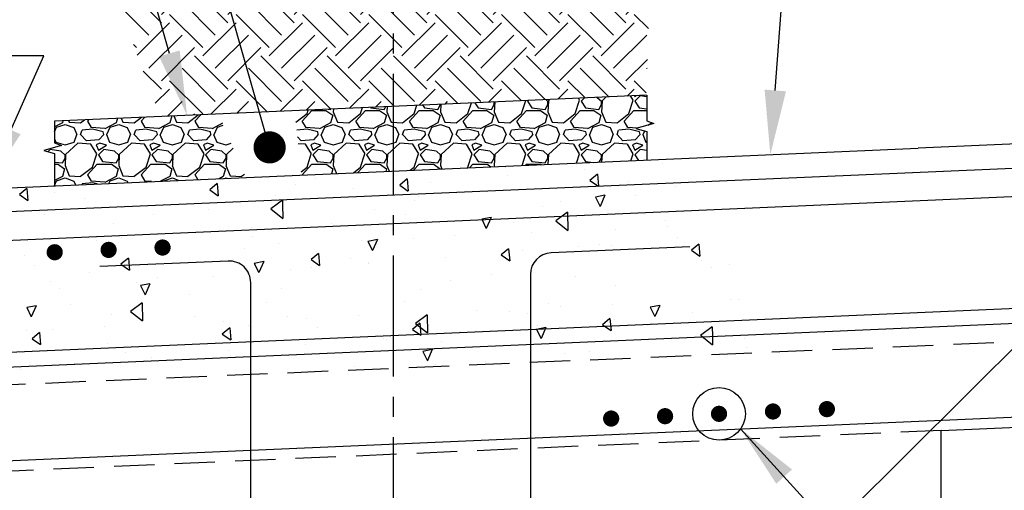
# Model space of a CAD drawing. Header units: inches. Extents: x -9715 to 32893, y -15613 to -1138.
# Tile 148 of 256: x 7551 to 7642, y -5507 to -5463. Entities that reach past the tile are written whole.
import ezdxf

# ---------------------------------------------------------------- set-up
doc = ezdxf.new("R2010")
doc.units = ezdxf.units.IN
doc.header["$MEASUREMENT"] = 0
doc.linetypes.add('CENTER2', pattern=[1.125, 0.75, -0.125, 0.125, -0.125])
doc.linetypes.add('HIDDEN', pattern=[0.375, 0.25, -0.125])
doc.layers.get('0').update_dxf_attribs({"color": 252})
doc.layers.get('DEFPOINTS').update_dxf_attribs({"color": 11})
for name, color, linetype in [('S-ANNO-DIMS', 2, 'Continuous'), ('S-FNDN-PATT', 8, 'Continuous'), ('S-GRID', 30, 'CENTER2'), ('S1', 2, 'Continuous'), ('S3', 4, 'Continuous'), ('S6', 1, 'Continuous')]:
    doc.layers.add(name, color=color, linetype=linetype)
doc.styles.add('DIM', font='ROMANS.shx', dxfattribs={"width": 0.8})
doc.dimstyles.new('DIM-16', dxfattribs={"dimscale": 0, "dimtxt": 6, "dimasz": 6, "dimexe": 3, "dimexo": 3, "dimgap": 3, "dimtad": 1, "dimdec": 1, "dimzin": 3, "dimdsep": 46, "dimlunit": 4, "dimtxsty": 'DIM', "dimcen": 0, "dimdle": 0.0625, "dimclrd": 256, "dimclre": 256, "dimclrt": 2, "dimazin": 0, "dimtfac": 1, "dimtdec": 1, "dimtmove": 1, "dimatfit": 0, "dimfxl": 0.0625, "dimfrac": 2, "dimtolj": 1, "dimtzin": 0, "dimarcsym": 0})

# ---------------------------------------------------------------- blocks, each defined once
blk = doc.blocks.new('*X35')
at = {"color": 0}
for p, q in [((1277.6, 1764.51), (1282.62, 1769.53)), ((1285.34, 1769.16), (1285.85, 1769.67)), ((1287.66, 1766.84), (1290.7, 1769.88)), ((1289.98, 1764.51), (1295.56, 1770.09)), ((1297.71, 1769.16), (1298.79, 1770.23)), ((1300.03, 1766.84), (1303.64, 1770.45)), ((1302.35, 1764.51), (1308.49, 1770.66)), ((1310.09, 1770.7), (1310.06, 1770.73)), ((1310.09, 1769.16), (1311.73, 1770.8)), ((1312.41, 1766.84), (1316.58, 1771.01)), ((1240.48, 1764.51), (1243.8, 1767.83)), ((1252.85, 1762.97), (1247.82, 1768.01)), ((1250.53, 1766.84), (1251.88, 1768.19)), ((1252.85, 1764.51), (1256.74, 1768.4)), ((1265.23, 1762.97), (1259.67, 1768.53)), ((1262.91, 1766.84), (1264.82, 1768.75)), ((1265.23, 1764.51), (1269.68, 1768.96)), ((1277.6, 1762.97), (1271.53, 1769.04)), ((1275.28, 1766.84), (1277.76, 1769.32)), ((1289.98, 1762.97), (1283.79, 1769.16)), ((1302.35, 1762.97), (1296.17, 1769.16)), ((1314.73, 1762.97), (1308.54, 1769.16)), ((1314.73, 1764.51), (1319.63, 1769.42)), ((1216.07, 1764.85), (1217.92, 1766.7)), ((1225.79, 1760.65), (1219.66, 1766.78)), ((1228.11, 1762.97), (1224.1, 1766.97)), ((1225.79, 1766.84), (1226.01, 1767.06)), ((1228.11, 1764.51), (1230.86, 1767.27)), ((1238.16, 1760.65), (1231.97, 1766.84)), ((1240.48, 1762.97), (1235.96, 1767.49)), ((1238.16, 1766.84), (1238.95, 1767.62)), ((1250.53, 1760.65), (1244.35, 1766.84)), ((1262.91, 1760.65), (1256.72, 1766.84)), ((1271.37, 1764.56), (1269.1, 1766.84)), ((1287.66, 1760.65), (1281.47, 1766.84)), ((1300.03, 1760.65), (1293.84, 1766.84)), ((1312.41, 1760.65), (1306.22, 1766.84)), ((1319.51, 1765.92), (1318.59, 1766.84)), ((1223.47, 1758.33), (1217.28, 1764.51)), ((1235.84, 1758.33), (1229.65, 1764.51)), ((1248.21, 1758.33), (1242.03, 1764.51)), ((1260.59, 1758.33), (1254.4, 1764.51)), ((1271.37, 1759.92), (1266.78, 1764.51)), ((1275.28, 1760.65), (1271.37, 1764.56)), ((1285.34, 1758.33), (1279.15, 1764.51)), ((1297.71, 1758.33), (1291.52, 1764.51)), ((1310.09, 1758.33), (1303.9, 1764.51)), ((1319.35, 1761.44), (1316.27, 1764.51)), ((1216.91, 1762.6), (1217.28, 1762.97)), ((1223.47, 1756.78), (1229.65, 1762.97)), ((1235.84, 1756.78), (1242.03, 1762.97)), ((1248.21, 1756.78), (1254.4, 1762.97)), ((1260.59, 1756.78), (1266.78, 1762.97)), ((1272.96, 1756.78), (1279.15, 1762.97)), ((1285.34, 1756.78), (1291.52, 1762.97)), ((1297.71, 1756.78), (1303.9, 1762.97)), ((1310.09, 1756.78), (1316.27, 1762.97)), ((1218.17, 1759.22), (1219.6, 1760.65)), ((1225.79, 1754.46), (1231.97, 1760.65)), ((1238.16, 1754.46), (1244.35, 1760.65)), ((1250.53, 1754.46), (1256.72, 1760.65)), ((1262.91, 1754.46), (1269.1, 1760.65)), ((1275.28, 1754.46), (1281.47, 1760.65)), ((1287.66, 1754.46), (1293.84, 1760.65)), ((1300.03, 1754.46), (1306.22, 1760.65)), ((1312.41, 1754.46), (1318.59, 1760.65)), ((1272.96, 1758.33), (1271.37, 1759.92)), ((1219.43, 1755.84), (1221.92, 1758.33)), ((1228.11, 1750.59), (1221.92, 1756.78)), ((1228.11, 1752.14), (1234.29, 1758.33)), ((1240.48, 1750.59), (1234.29, 1756.78)), ((1240.48, 1752.14), (1246.67, 1758.33)), ((1252.85, 1750.59), (1246.67, 1756.78)), ((1252.85, 1752.14), (1259.04, 1758.33)), ((1265.23, 1750.59), (1259.04, 1756.78)), ((1265.23, 1752.14), (1271.37, 1758.28)), ((1271.37, 1758.28), (1271.42, 1758.33)), ((1277.6, 1750.59), (1271.42, 1756.78)), ((1277.6, 1752.14), (1283.79, 1758.33)), ((1289.98, 1750.59), (1283.79, 1756.78)), ((1289.98, 1752.14), (1296.17, 1758.33)), ((1302.35, 1750.59), (1296.17, 1756.78)), ((1302.35, 1752.14), (1308.54, 1758.33)), ((1314.73, 1750.59), (1308.54, 1756.78)), ((1314.73, 1752.14), (1319.18, 1756.59)), ((1225.79, 1748.27), (1220.15, 1753.91)), ((1238.16, 1748.27), (1231.97, 1754.46)), ((1250.53, 1748.27), (1244.35, 1754.46)), ((1262.91, 1748.27), (1256.72, 1754.46)), ((1271.37, 1752.18), (1269.1, 1754.46)), ((1287.66, 1748.27), (1281.47, 1754.46)), ((1300.03, 1748.27), (1293.84, 1754.46)), ((1312.41, 1748.27), (1306.22, 1754.46)), ((1319.08, 1753.97), (1318.59, 1754.46)), ((1235.84, 1745.95), (1229.65, 1752.14)), ((1248.21, 1745.95), (1242.03, 1752.14)), ((1260.59, 1745.95), (1254.4, 1752.14)), ((1271.37, 1747.54), (1266.78, 1752.14)), ((1275.28, 1748.27), (1271.37, 1752.18)), ((1285.34, 1745.95), (1279.15, 1752.14)), ((1297.71, 1745.95), (1291.52, 1752.14)), ((1310.09, 1745.95), (1303.9, 1752.14)), ((1318.92, 1749.49), (1316.27, 1752.14)), ((1223.63, 1744.57), (1229.65, 1750.59)), ((1235.84, 1744.41), (1242.03, 1750.59)), ((1248.21, 1744.41), (1254.4, 1750.59)), ((1260.59, 1744.41), (1266.78, 1750.59)), ((1272.96, 1744.41), (1279.15, 1750.59)), ((1285.34, 1744.41), (1291.52, 1750.59)), ((1297.71, 1744.41), (1303.9, 1750.59)), ((1310.09, 1744.41), (1316.27, 1750.59)), ((1225.79, 1742.09), (1231.97, 1748.27)), ((1238.16, 1742.09), (1244.35, 1748.27)), ((1250.53, 1742.09), (1256.72, 1748.27)), ((1262.91, 1742.09), (1269.1, 1748.27)), ((1272.96, 1745.95), (1271.37, 1747.54)), ((1275.28, 1742.09), (1281.47, 1748.27)), ((1287.66, 1742.09), (1293.84, 1748.27)), ((1300.03, 1742.09), (1306.22, 1748.27)), ((1312.41, 1742.09), (1318.59, 1748.27)), ((1223.47, 1745.95), (1222.91, 1746.51)), ((1228.11, 1739.77), (1234.29, 1745.95)), ((1240.48, 1739.77), (1246.67, 1745.95)), ((1252.85, 1739.77), (1259.04, 1745.95)), ((1265.23, 1739.77), (1271.37, 1745.91)), ((1271.37, 1745.91), (1271.42, 1745.95)), ((1277.6, 1739.77), (1283.79, 1745.95)), ((1289.98, 1739.77), (1296.17, 1745.95)), ((1302.35, 1739.77), (1308.54, 1745.95)), ((1240.48, 1738.22), (1234.29, 1744.41)), ((1252.85, 1738.22), (1246.67, 1744.41)), ((1265.23, 1738.22), (1259.04, 1744.41)), ((1277.6, 1738.22), (1271.42, 1744.41)), ((1289.98, 1738.22), (1283.79, 1744.41)), ((1302.35, 1738.22), (1296.17, 1744.41)), ((1314.73, 1738.22), (1308.54, 1744.41)), ((1238.16, 1735.9), (1231.97, 1742.09)), ((1250.53, 1735.9), (1244.35, 1742.09)), ((1262.91, 1735.9), (1256.72, 1742.09)), ((1271.37, 1739.81), (1269.1, 1742.09)), ((1287.66, 1735.9), (1281.47, 1742.09)), ((1299.69, 1736.24), (1293.84, 1742.09)), ((1311.54, 1736.76), (1306.22, 1742.09)), ((1314.73, 1739.77), (1318.72, 1743.76)), ((1318.66, 1742.02), (1318.59, 1742.09)), ((1228.11, 1738.22), (1224.75, 1741.58)), ((1235.84, 1733.58), (1229.65, 1739.77)), ((1247.81, 1733.98), (1242.03, 1739.77)), ((1259.67, 1734.5), (1254.4, 1739.77)), ((1271.37, 1735.17), (1266.78, 1739.77)), ((1275.28, 1735.9), (1271.37, 1739.81)), ((1283.39, 1735.53), (1279.15, 1739.77)), ((1295.24, 1736.05), (1291.52, 1739.77)), ((1307.1, 1736.57), (1303.9, 1739.77)), ((1318.5, 1737.54), (1316.27, 1739.77)), ((1226.99, 1735.56), (1229.65, 1738.22)), ((1237.33, 1733.52), (1242.03, 1738.22)), ((1250.27, 1734.09), (1254.4, 1738.22)), ((1263.21, 1734.65), (1266.78, 1738.22)), ((1276.15, 1735.22), (1279.15, 1738.22)), ((1289.09, 1735.78), (1291.52, 1738.22)), ((1302.03, 1736.35), (1303.9, 1738.22)), ((1314.96, 1736.91), (1316.27, 1738.22)), ((1229.24, 1733.17), (1231.97, 1735.9)), ((1242.18, 1733.73), (1244.35, 1735.9)), ((1255.12, 1734.3), (1256.72, 1735.9)), ((1268.06, 1734.86), (1269.1, 1735.9)), ((1271.53, 1735.01), (1271.37, 1735.17)), ((1281, 1735.43), (1281.47, 1735.9)), ((1234.09, 1733.38), (1234.29, 1733.58))]:
    blk.add_line(p, q, dxfattribs=at)
blk = doc.blocks.new('*X41')
at = {"color": 0}
for p, q in [((1305.56, 740.08), (1305.56, 740.08)), ((1321.48, 740.34), (1321.48, 740.34)), ((1292.28, 739.5), (1292.28, 739.5)), ((1292.69, 737.98), (1292.69, 737.98)), ((1307.06, 739.13), (1307.06, 739.13)), ((1309.4, 738.28), (1308.02, 737.12)), ((1309.4, 738.28), (1309.59, 736.04)), ((1214.83, 736.41), (1214.85, 736.36)), ((1214.88, 736.41), (1214.85, 736.36)), ((1238.5, 736.54), (1237.13, 735.38)), ((1238.5, 736.54), (1238.7, 734.29)), ((1253.04, 736.46), (1253.04, 736.46)), ((1256.88, 737.52), (1256.88, 737.52)), ((1273.95, 737.41), (1272.57, 736.25)), ((1272.57, 736.25), (1274.15, 735.16)), ((1273.95, 737.41), (1274.15, 735.17)), ((1278.27, 736.76), (1278.27, 736.76)), ((1308.02, 737.12), (1309.59, 736.04)), ((1315.24, 736.93), (1315.24, 736.93)), ((1203.06, 735.66), (1201.68, 734.51)), ((1201.68, 734.51), (1203.25, 733.42)), ((1203.06, 735.66), (1203.25, 733.42)), ((1208.2, 734.96), (1208.2, 734.96)), ((1237.13, 735.38), (1238.7, 734.29)), ((1249.48, 734.39), (1249.48, 734.39)), ((1263.9, 735.61), (1263.9, 735.61)), ((1310.8, 734.36), (1309.03, 734.01)), ((1310.8, 734.36), (1309.89, 732.3)), ((1316.6, 734.3), (1316.6, 734.3)), ((1323.93, 735.92), (1323.93, 735.92)), ((1197.62, 732.43), (1197.62, 732.29)), ((1213.84, 733.74), (1213.84, 733.74)), ((1235.1, 733.24), (1235.1, 733.24)), ((1249.68, 732.69), (1248.51, 731.83)), ((1250.69, 733.43), (1249.68, 732.69)), ((1250.69, 733.43), (1250.71, 732.73)), ((1250.71, 732.73), (1250.76, 730.05)), ((1275.25, 733.36), (1275.25, 733.36)), ((1276.05, 734.21), (1276.05, 734.21)), ((1302.45, 733.12), (1302.45, 733.12)), ((1309.03, 734.01), (1309.89, 732.3)), ((1197.59, 732.32), (1197.63, 732.29)), ((1206.31, 730.87), (1206.31, 730.87)), ((1220.68, 732.03), (1220.68, 732.03)), ((1226.57, 730.8), (1226.57, 730.8)), ((1236.88, 731.71), (1236.88, 731.71)), ((1248.51, 731.83), (1250.76, 730.05)), ((1267.93, 731.74), (1267.93, 731.74)), ((1273.66, 730.75), (1273.66, 730.75)), ((1299.08, 732.18), (1299.08, 732.18)), ((1303.83, 731.19), (1301.65, 729.6)), ((1303.83, 731.19), (1303.9, 727.82)), ((1219.25, 729.18), (1219.25, 729.18)), ((1259.84, 729.14), (1259.84, 729.14)), ((1289.6, 730.24), (1287.83, 729.89)), ((1287.83, 729.89), (1288.68, 728.18)), ((1289.6, 730.24), (1288.68, 728.18)), ((1293.76, 729.24), (1293.76, 729.24)), ((1301.65, 729.6), (1303.9, 727.82)), ((1322.04, 729.61), (1322.04, 729.61)), ((1197.64, 728.68), (1197.64, 728.68)), ((1244.87, 728.39), (1244.87, 728.39)), ((1297.16, 727.34), (1297.16, 727.34)), ((1312.69, 728.02), (1312.69, 728.02)), ((1322.43, 728.45), (1322.43, 728.45)), ((1216.07, 726.02), (1216.07, 726.02)), ((1220.65, 726.42), (1220.65, 726.42)), ((1245.08, 726.67), (1245.08, 726.67)), ((1249.87, 725.28), (1249.87, 725.28)), ((1265.39, 725.96), (1265.39, 725.96)), ((1268.4, 726.12), (1266.63, 725.77)), ((1266.63, 725.77), (1267.48, 724.06)), ((1268.4, 726.12), (1267.48, 724.06)), ((1275.13, 726.38), (1275.13, 726.38)), ((1282.85, 726.89), (1282.85, 726.89)), ((1309.85, 725.18), (1309.85, 725.18)), ((1312.12, 725.08), (1312.12, 725.08)), ((1324.27, 726.4), (1324.27, 726.4)), ((1328.3, 725.26), (1326.92, 724.11)), ((1328.3, 725.26), (1328.49, 723.02)), ((1196.4, 724.11), (1196.4, 724.11)), ((1218.1, 723.89), (1218.1, 723.89)), ((1227.84, 724.32), (1227.84, 724.32)), ((1243.68, 724.39), (1243.68, 724.39)), ((1257.4, 723.52), (1256.03, 722.37)), ((1257.4, 723.52), (1257.6, 721.28)), ((1292.85, 724.39), (1291.47, 723.24)), ((1291.47, 723.24), (1293.05, 722.15)), ((1292.85, 724.39), (1293.05, 722.15)), ((1295.48, 724.03), (1295.48, 724.03)), ((1304.8, 723.46), (1304.8, 723.46)), ((1305.88, 724.86), (1305.88, 724.86)), ((1326.92, 724.11), (1328.49, 723.02)), ((1202.57, 723.21), (1202.57, 723.21)), ((1221.96, 722.65), (1220.58, 721.49)), ((1220.58, 721.49), (1222.15, 720.41)), ((1221.96, 722.65), (1222.15, 720.41)), ((1247.19, 721.99), (1245.42, 721.65)), ((1245.43, 721.65), (1246.28, 719.94)), ((1247.19, 721.99), (1246.28, 719.94)), ((1256.03, 722.36), (1257.6, 721.28)), ((1263.45, 722.52), (1263.45, 722.52)), ((1266.65, 721.82), (1266.65, 721.82)), ((1266.68, 721.66), (1266.68, 721.66)), ((1281.06, 722.82), (1281.06, 722.82)), ((1328.85, 722.29), (1328.85, 722.29)), ((1334.03, 721.54), (1334.03, 721.54)), ((1204.45, 721.36), (1204.45, 721.36)), ((1214.77, 719.95), (1214.77, 719.95)), ((1252.26, 720.45), (1252.26, 720.45)), ((1256.12, 720.89), (1256.12, 720.89)), ((1289.65, 719.57), (1289.65, 719.57)), ((1330.64, 720.95), (1330.64, 720.95)), ((1207.44, 718.33), (1207.44, 718.33)), ((1223.47, 718.08), (1223.47, 718.08)), ((1225.99, 717.87), (1224.22, 717.53)), ((1225.99, 717.87), (1225.07, 715.82)), ((1227.45, 719.1), (1227.45, 719.1)), ((1237.89, 719.29), (1237.89, 719.29)), ((1281.96, 718.39), (1281.96, 718.39)), ((1305.24, 719.17), (1305.24, 719.17)), ((1209.1, 716.93), (1209.1, 716.93)), ((1224.22, 717.53), (1225.07, 715.82)), ((1250.49, 717.07), (1250.49, 717.07)), ((1276.45, 716.81), (1276.45, 716.81)), ((1312.69, 717.54), (1312.69, 717.54)), ((1194.68, 715.71), (1194.68, 715.71)), ((1224.54, 714.3), (1222.36, 712.71)), ((1224.54, 714.3), (1224.61, 710.93)), ((1233.28, 715.83), (1233.28, 715.83)), ((1247.65, 714.44), (1247.65, 714.44)), ((1273.45, 714.5), (1273.45, 714.5)), ((1300.32, 714.23), (1300.32, 714.23)), ((1334.21, 714.91), (1334.21, 714.91)), ((1335.65, 714.97), (1335.65, 714.97)), ((1204.79, 713.75), (1203.02, 713.41)), ((1203.02, 713.41), (1203.87, 711.69)), ((1204.79, 713.75), (1203.87, 711.7)), ((1211.25, 714.04), (1211.25, 714.04)), ((1222.36, 712.7), (1224.61, 710.92)), ((1286.91, 712.85), (1286.91, 712.85)), ((1293, 712.61), (1293, 712.61)), ((1296.46, 712.25), (1296.46, 712.25)), ((1302.44, 713.53), (1302.44, 713.53)), ((1312.18, 713.95), (1312.18, 713.95)), ((1321.02, 713.81), (1319.26, 713.47)), ((1319.26, 713.47), (1320.11, 711.76)), ((1321.02, 713.81), (1320.11, 711.76)), ((1327.06, 712.45), (1327.06, 712.45)), ((1218.86, 712.07), (1218.86, 712.07)), ((1234.26, 711.78), (1234.26, 711.78)), ((1239.62, 710.78), (1239.62, 710.78)), ((1251.64, 711.67), (1251.64, 711.67)), ((1255.14, 711.46), (1255.14, 711.46)), ((1264.88, 711.89), (1264.88, 711.89)), ((1276.3, 710.51), (1274.93, 709.35)), ((1277.68, 712.06), (1275.5, 710.47)), ((1275.5, 710.47), (1277.75, 708.69)), ((1276.3, 710.51), (1276.5, 708.27)), ((1277.68, 712.06), (1277.75, 708.69)), ((1311.75, 711.38), (1310.37, 710.22)), ((1311.75, 711.38), (1311.95, 709.14)), ((1312.64, 711.24), (1312.64, 711.24)), ((1192.32, 708.72), (1192.32, 708.72)), ((1195.09, 709.28), (1195.09, 709.28)), ((1202.96, 709.11), (1202.96, 709.11)), ((1205.41, 708.77), (1204.03, 707.61)), ((1205.41, 708.77), (1205.61, 706.53)), ((1207.85, 709.4), (1207.85, 709.4)), ((1217.59, 709.82), (1217.59, 709.82)), ((1240.86, 709.64), (1239.48, 708.48)), ((1240.86, 709.64), (1241.05, 707.4)), ((1244.32, 710.05), (1244.32, 710.05)), ((1257.29, 709.75), (1257.29, 709.75)), ((1274.93, 709.35), (1276.5, 708.27)), ((1283.84, 708.87), (1283.84, 708.87)), ((1299.82, 709.69), (1298.05, 709.35)), ((1298.05, 709.35), (1298.9, 707.64)), ((1298.26, 710.08), (1298.26, 710.08)), ((1299.82, 709.69), (1298.9, 707.64)), ((1310.37, 710.22), (1311.95, 709.14)), ((1318.83, 710.11), (1318.83, 710.11)), ((1319.49, 710.22), (1319.49, 710.22)), ((1330.82, 709.83), (1328.64, 708.24)), ((1330.82, 709.83), (1330.85, 708.15)), ((1195.64, 707.48), (1195.64, 707.48)), ((1204.03, 707.61), (1205.61, 706.52)), ((1218.05, 706.72), (1218.05, 706.72)), ((1239.48, 708.48), (1241.05, 707.4)), ((1269.47, 707.71), (1269.47, 707.71)), ((1270.15, 707.55), (1270.15, 707.55)), ((1280.25, 707.18), (1280.25, 707.18)), ((1328.64, 708.24), (1328.86, 708.06)), ((1328.86, 708.06), (1330.89, 706.46)), ((1330.85, 708.15), (1330.89, 706.46)), ((1336.82, 707.59), (1336.82, 707.59)), ((1221.47, 704.98), (1221.47, 704.98)), ((1240.68, 705.35), (1240.68, 705.35)), ((1255.05, 706.5), (1255.05, 706.5)), ((1278.62, 705.57), (1276.85, 705.23)), ((1276.85, 705.23), (1277.7, 703.51)), ((1278.62, 705.57), (1277.7, 703.52)), ((1303.26, 704.93), (1303.26, 704.93)), ((1308.02, 705.23), (1308.02, 705.23)), ((1337.2, 705.95), (1337.2, 705.95)), ((1226.26, 704.13), (1226.26, 704.13)), ((1241.06, 704.46), (1241.06, 704.46)), ((1288.52, 703.39), (1288.52, 703.39)), ((1197.46, 701.76), (1197.46, 701.76)), ((1201.89, 701.96), (1201.89, 701.96)), ((1211.88, 702.98), (1211.88, 702.98)), ((1264.09, 702.43), (1264.09, 702.43)), ((1279.23, 702.86), (1279.23, 702.86))]:
    blk.add_line(p, q, dxfattribs=at)
blk = doc.blocks.new('*X54')
at = {"color": 0}
for p, q in [((1170.65, 1712.63), (1170.79, 1712.32)), ((1172.9, 1712.21), (1173.62, 1712.76)), ((1174.2, 1712.5), (1174.47, 1712.8)), ((1179.74, 1713.03), (1179.5, 1712.2)), ((1180.47, 1713.06), (1180.79, 1712.32)), ((1182.9, 1712.21), (1184.22, 1713.23)), ((1184.2, 1712.5), (1184.88, 1713.26)), ((1189.87, 1713.47), (1189.5, 1712.2)), ((1190.29, 1713.49), (1190.79, 1712.32)), ((1192.9, 1712.21), (1194.82, 1713.69)), ((1194.2, 1712.5), (1195.29, 1713.71)), ((1169.51, 1712.19), (1168.02, 1711.42)), ((1168.02, 1710.53), (1168.4, 1711.4)), ((1168.4, 1711.4), (1170, 1711.9)), ((1169.61, 1712.59), (1169.5, 1712.2)), ((1170, 1711.9), (1171.6, 1711.3)), ((1170.79, 1712.29), (1172.89, 1712.19)), ((1171.6, 1711.3), (1172.2, 1710)), ((1172.9, 1710), (1173.2, 1710.8)), ((1175.11, 1710.99), (1173.21, 1710.79)), ((1174.92, 1711.3), (1174.22, 1712.5)), ((1177.39, 1711.12), (1174.89, 1711.32)), ((1177.1, 1710.5), (1175.1, 1711)), ((1179.51, 1712.19), (1177.41, 1711.09)), ((1177.8, 1710), (1178.4, 1711.4)), ((1178.4, 1711.4), (1180, 1711.9)), ((1180, 1711.9), (1181.6, 1711.3)), ((1180.79, 1712.29), (1182.89, 1712.19)), ((1181.6, 1711.3), (1182.2, 1710)), ((1182.9, 1710), (1183.2, 1710.8)), ((1185.11, 1710.99), (1183.21, 1710.79)), ((1184.92, 1711.3), (1184.22, 1712.5)), ((1187.39, 1711.12), (1184.89, 1711.32)), ((1187.1, 1710.5), (1185.1, 1711)), ((1189.51, 1712.19), (1187.41, 1711.09)), ((1187.8, 1710), (1188.4, 1711.4)), ((1188.4, 1711.4), (1190, 1711.9)), ((1190, 1711.9), (1191.6, 1711.3)), ((1190.79, 1712.29), (1192.89, 1712.19)), ((1191.6, 1711.3), (1192.2, 1710)), ((1192.9, 1710), (1193.2, 1710.8)), ((1195.11, 1710.99), (1193.21, 1710.79)), ((1194.92, 1711.3), (1194.22, 1712.5)), ((1197.39, 1711.12), (1194.89, 1711.32)), ((1197.1, 1710.5), (1195.1, 1711)), ((1199.33, 1712.1), (1197.41, 1711.09)), ((1197.8, 1710), (1198.4, 1711.4)), ((1198.4, 1711.4), (1199.49, 1711.74)), ((1168.02, 1709.23), (1168.29, 1708.6)), ((1171.7, 1708.6), (1172.2, 1710)), ((1174, 1708.83), (1172.9, 1710.03)), ((1176.29, 1709.01), (1173.99, 1708.81)), ((1177.2, 1710), (1176.3, 1709)), ((1177.2, 1709.99), (1177.1, 1710.49)), ((1177.69, 1710), (1178.29, 1708.6)), ((1181.7, 1708.6), (1182.2, 1710)), ((1184, 1708.83), (1182.9, 1710.03)), ((1186.29, 1709.01), (1183.99, 1708.81)), ((1187.2, 1710), (1186.3, 1709)), ((1187.2, 1709.99), (1187.1, 1710.49)), ((1187.69, 1710), (1188.29, 1708.6)), ((1191.7, 1708.6), (1192.2, 1710)), ((1194, 1708.83), (1192.9, 1710.03)), ((1196.29, 1709.01), (1193.99, 1708.81)), ((1197.2, 1710), (1196.3, 1709)), ((1197.2, 1709.99), (1197.1, 1710.49)), ((1197.69, 1710), (1198.29, 1708.6)), ((1167.2, 1707.2), (1166.8, 1706.8)), ((1169.21, 1706.9), (1167.21, 1707.2)), ((1168.29, 1708.59), (1169.99, 1708.09)), ((1170.01, 1708.09), (1171.71, 1708.59)), ((1172.4, 1708.4), (1170.1, 1706.3)), ((1174.8, 1708.19), (1172.4, 1708.39)), ((1175.92, 1706.4), (1174.82, 1708.2)), ((1176.5, 1708.4), (1175.8, 1708.1)), ((1175.8, 1708.1), (1176.2, 1707.1)), ((1176.2, 1707.1), (1177.7, 1708)), ((1177.2, 1707.2), (1176.2, 1706.2)), ((1177.7, 1708), (1176.5, 1708.4)), ((1179.21, 1706.9), (1177.21, 1707.2)), ((1178.29, 1708.59), (1179.99, 1708.09)), ((1180.01, 1708.09), (1181.71, 1708.59)), ((1182.4, 1708.4), (1180.1, 1706.3)), ((1184.8, 1708.19), (1182.4, 1708.39)), ((1185.92, 1706.4), (1184.82, 1708.2)), ((1186.5, 1708.4), (1185.8, 1708.1)), ((1185.8, 1708.1), (1186.2, 1707.1)), ((1186.2, 1707.1), (1187.7, 1708)), ((1187.2, 1707.2), (1186.2, 1706.2)), ((1187.7, 1708), (1186.5, 1708.4)), ((1189.21, 1706.9), (1187.21, 1707.2)), ((1188.29, 1708.59), (1189.99, 1708.09)), ((1190.01, 1708.09), (1191.71, 1708.59)), ((1192.4, 1708.4), (1190.1, 1706.3)), ((1194.8, 1708.19), (1192.4, 1708.39)), ((1195.92, 1706.4), (1194.82, 1708.2)), ((1196.5, 1708.4), (1195.8, 1708.1)), ((1195.8, 1708.1), (1196.2, 1707.1)), ((1196.2, 1707.1), (1197.7, 1708)), ((1197.2, 1707.2), (1196.2, 1706.2)), ((1197.7, 1708), (1196.5, 1708.4)), ((1199.21, 1706.9), (1197.21, 1707.2)), ((1198.29, 1708.59), (1199.99, 1708.09)), ((1200.01, 1708.09), (1200.96, 1708.37)), ((1201.36, 1707.45), (1200.1, 1706.3)), ((1170.02, 1706.18), (1169.22, 1706.88)), ((1169.5, 1704.7), (1170, 1705.6)), ((1170.1, 1706.3), (1170, 1704.2)), ((1170, 1705.6), (1170, 1706.2)), ((1175.1, 1703.9), (1175.9, 1706.4)), ((1176.2, 1706.2), (1177, 1705)), ((1180.02, 1706.18), (1179.22, 1706.88)), ((1179.5, 1704.7), (1180, 1705.6)), ((1180.1, 1706.3), (1180, 1704.2)), ((1180, 1705.6), (1180, 1706.2)), ((1185.1, 1703.9), (1185.9, 1706.4)), ((1186.2, 1706.2), (1187, 1705)), ((1190.02, 1706.18), (1189.22, 1706.88)), ((1189.5, 1704.7), (1190, 1705.6)), ((1190.1, 1706.3), (1190, 1704.2)), ((1190, 1705.6), (1190, 1706.2)), ((1195.1, 1703.9), (1195.9, 1706.4)), ((1196.2, 1706.2), (1197, 1705)), ((1200.02, 1706.18), (1199.22, 1706.88)), ((1199.5, 1704.7), (1200, 1705.6)), ((1200.1, 1706.3), (1200, 1704.2)), ((1200, 1705.6), (1200, 1706.2)), ((1168.02, 1704.87), (1169.5, 1704.7)), ((1168.02, 1704.5), (1168.6, 1704.5)), ((1168.6, 1704.52), (1169.9, 1703.62)), ((1169.9, 1703.6), (1169.5, 1702.2)), ((1169.99, 1704.22), (1170.79, 1702.32)), ((1172.9, 1702.21), (1175.1, 1703.91)), ((1174.2, 1702.5), (1176, 1704.5)), ((1176, 1704.5), (1178.6, 1704.5)), ((1177, 1705), (1179.5, 1704.7)), ((1178.6, 1704.52), (1179.9, 1703.62)), ((1179.9, 1703.6), (1179.5, 1702.2)), ((1179.99, 1704.22), (1180.79, 1702.32)), ((1182.9, 1702.21), (1185.1, 1703.91)), ((1184.2, 1702.5), (1186, 1704.5)), ((1186, 1704.5), (1188.6, 1704.5)), ((1187, 1705), (1189.5, 1704.7)), ((1188.6, 1704.52), (1189.9, 1703.62)), ((1189.9, 1703.6), (1189.5, 1702.2)), ((1189.99, 1704.22), (1190.79, 1702.32)), ((1192.9, 1702.21), (1195.1, 1703.91)), ((1194.2, 1702.5), (1196, 1704.5)), ((1196, 1704.5), (1198.6, 1704.5)), ((1197, 1705), (1199.5, 1704.7)), ((1198.6, 1704.52), (1199.9, 1703.62)), ((1199.9, 1703.6), (1199.5, 1702.2)), ((1199.99, 1704.22), (1200.79, 1702.32)), ((1169.51, 1702.19), (1168.02, 1701.42)), ((1168.4, 1701.4), (1170, 1701.9)), ((1170, 1701.9), (1171.6, 1701.3)), ((1170.79, 1702.29), (1172.89, 1702.19)), ((1174.92, 1701.3), (1174.22, 1702.5)), ((1179.51, 1702.19), (1177.41, 1701.09)), ((1178.4, 1701.4), (1180, 1701.9)), ((1180, 1701.9), (1181.6, 1701.3)), ((1180.79, 1702.29), (1182.89, 1702.19)), ((1184.92, 1701.3), (1184.22, 1702.5)), ((1189.51, 1702.19), (1187.79, 1701.3)), ((1188.4, 1701.4), (1190, 1701.9)), ((1190, 1701.9), (1191.21, 1701.44)), ((1190.79, 1702.29), (1192.89, 1702.19)), ((1194.74, 1701.6), (1194.22, 1702.5)), ((1199.5, 1702.19), (1198.7, 1701.77)), ((1199.74, 1701.82), (1200, 1701.9)), ((1200, 1701.9), (1200.16, 1701.84)), ((1200.79, 1702.29), (1202.89, 1702.19)), ((1202.9, 1702.21), (1203.46, 1702.64)), ((1168.02, 1700.53), (1168.4, 1701.4)), ((1171.6, 1701.3), (1171.92, 1700.6)), ((1173.14, 1700.66), (1173.2, 1700.8)), ((1175.11, 1700.99), (1173.21, 1700.79)), ((1177.39, 1701.12), (1174.89, 1701.32)), ((1175.99, 1700.78), (1175.1, 1701)), ((1178.17, 1700.88), (1178.4, 1701.4)), ((1181.6, 1701.3), (1181.72, 1701.03)), ((1186.1, 1701.22), (1184.89, 1701.32)), ((1188.36, 1701.32), (1188.4, 1701.4))]:
    blk.add_line(p, q, dxfattribs=at)
blk = doc.blocks.new('*X55')
at = {"color": 0}
for p, q in [((1255.1, 1713.9), (1255.89, 1716.36)), ((1256.38, 1716.38), (1256.2, 1716.2)), ((1260.02, 1716.18), (1259.63, 1716.52)), ((1260.1, 1716.3), (1260, 1714.2)), ((1260.38, 1716.55), (1260.1, 1716.3)), ((1265.1, 1713.9), (1265.9, 1716.4)), ((1265.92, 1716.4), (1265.69, 1716.78)), ((1266.83, 1716.83), (1266.2, 1716.2)), ((1269.21, 1716.9), (1269.04, 1716.93)), ((1270.02, 1716.18), (1269.22, 1716.88)), ((1270.1, 1716.3), (1270, 1714.2)), ((1270.88, 1717.01), (1270.1, 1716.3)), ((1275.1, 1713.9), (1275.9, 1716.4)), ((1275.92, 1716.4), (1275.43, 1717.21)), ((1276.14, 1717.24), (1276.2, 1717.1)), ((1276.2, 1717.1), (1276.45, 1717.25)), ((1277.2, 1717.2), (1276.2, 1716.2)), ((1278.44, 1717.02), (1277.21, 1717.2)), ((1214.2, 1712.5), (1216, 1714.5)), ((1215.1, 1713.9), (1215.32, 1714.58)), ((1216, 1714.5), (1218.6, 1714.5)), ((1218.6, 1714.52), (1219.9, 1713.62)), ((1219.07, 1714.75), (1219.5, 1714.7)), ((1219.5, 1714.7), (1219.54, 1714.77)), ((1220.02, 1714.79), (1220, 1714.2)), ((1224.2, 1712.5), (1226, 1714.5)), ((1225.1, 1713.9), (1225.46, 1715.03)), ((1226, 1714.5), (1228.6, 1714.5)), ((1226.94, 1715.09), (1227, 1715)), ((1227, 1715), (1229.5, 1714.7)), ((1228.6, 1714.52), (1229.9, 1713.62)), ((1229.5, 1714.7), (1229.79, 1715.22)), ((1230.04, 1715.23), (1230, 1714.2)), ((1234.2, 1712.5), (1236, 1714.5)), ((1235.1, 1713.9), (1235.6, 1715.47)), ((1236, 1714.5), (1238.6, 1714.5)), ((1236.65, 1715.52), (1237, 1715)), ((1237, 1715), (1239.5, 1714.7)), ((1238.6, 1714.52), (1239.9, 1713.62)), ((1239.5, 1714.7), (1240, 1715.6)), ((1240.07, 1715.66), (1240, 1714.2)), ((1240, 1715.6), (1240, 1715.66)), ((1244.2, 1712.5), (1246, 1714.5)), ((1245.1, 1713.9), (1245.75, 1715.91)), ((1246, 1714.5), (1248.6, 1714.5)), ((1246.37, 1715.94), (1247, 1715)), ((1247, 1715), (1249.5, 1714.7)), ((1248.6, 1714.52), (1249.9, 1713.62)), ((1249.5, 1714.7), (1250, 1715.6)), ((1250.09, 1716.1), (1250, 1714.2)), ((1250, 1715.6), (1250, 1716.1)), ((1254.2, 1712.5), (1256, 1714.5)), ((1256, 1714.5), (1258.6, 1714.5)), ((1256.2, 1716.2), (1257, 1715)), ((1257, 1715), (1259.5, 1714.7)), ((1258.6, 1714.52), (1259.9, 1713.62)), ((1259.5, 1714.7), (1260, 1715.6)), ((1260, 1715.6), (1260, 1716.2)), ((1264.2, 1712.5), (1266, 1714.5)), ((1266, 1714.5), (1268.6, 1714.5)), ((1266.2, 1716.2), (1267, 1715)), ((1267, 1715), (1269.5, 1714.7)), ((1268.6, 1714.52), (1269.9, 1713.62)), ((1269.5, 1714.7), (1270, 1715.6)), ((1270, 1715.6), (1270, 1716.2)), ((1274.2, 1712.5), (1276, 1714.5)), ((1276, 1714.5), (1278.44, 1714.5)), ((1276.2, 1716.2), (1277, 1715)), ((1277, 1715), (1278.44, 1714.82)), ((1213.03, 1712.31), (1215.1, 1713.91)), ((1219.9, 1713.6), (1219.5, 1712.2)), ((1219.99, 1714.22), (1220.79, 1712.32)), ((1222.9, 1712.21), (1225.1, 1713.91)), ((1229.9, 1713.6), (1229.5, 1712.2)), ((1229.99, 1714.22), (1230.79, 1712.32)), ((1232.9, 1712.21), (1235.1, 1713.91)), ((1239.9, 1713.6), (1239.5, 1712.2)), ((1239.99, 1714.22), (1240.79, 1712.32)), ((1242.9, 1712.21), (1245.1, 1713.91)), ((1249.9, 1713.6), (1249.5, 1712.2)), ((1249.99, 1714.22), (1250.79, 1712.32)), ((1252.9, 1712.21), (1255.1, 1713.91)), ((1259.9, 1713.6), (1259.5, 1712.2)), ((1259.99, 1714.22), (1260.79, 1712.32)), ((1262.9, 1712.21), (1265.1, 1713.91)), ((1269.9, 1713.6), (1269.5, 1712.2)), ((1269.99, 1714.22), (1270.79, 1712.32)), ((1272.9, 1712.21), (1275.1, 1713.91)), ((1213.19, 1710.79), (1213.2, 1710.8)), ((1215.11, 1710.99), (1213.21, 1710.79)), ((1214.92, 1711.3), (1214.22, 1712.5)), ((1217.39, 1711.12), (1214.89, 1711.32)), ((1217.1, 1710.5), (1215.1, 1711)), ((1219.5, 1712.19), (1217.4, 1711.09)), ((1217.8, 1710), (1218.4, 1711.4)), ((1218.4, 1711.4), (1220, 1711.9)), ((1220, 1711.9), (1221.6, 1711.3)), ((1220.79, 1712.29), (1222.89, 1712.19)), ((1221.6, 1711.3), (1222.2, 1710)), ((1222.9, 1710), (1223.2, 1710.8)), ((1225.11, 1710.99), (1223.21, 1710.79)), ((1224.92, 1711.3), (1224.22, 1712.5)), ((1227.39, 1711.12), (1224.89, 1711.32)), ((1227.1, 1710.5), (1225.1, 1711)), ((1229.5, 1712.19), (1227.4, 1711.09)), ((1227.8, 1710), (1228.4, 1711.4)), ((1228.4, 1711.4), (1230, 1711.9)), ((1230, 1711.9), (1231.6, 1711.3)), ((1230.79, 1712.29), (1232.89, 1712.19)), ((1231.6, 1711.3), (1232.2, 1710)), ((1232.9, 1710), (1233.2, 1710.8)), ((1235.11, 1710.99), (1233.21, 1710.79)), ((1234.92, 1711.3), (1234.22, 1712.5)), ((1237.39, 1711.12), (1234.89, 1711.32)), ((1237.1, 1710.5), (1235.1, 1711)), ((1239.5, 1712.19), (1237.4, 1711.09)), ((1237.8, 1710), (1238.4, 1711.4)), ((1238.4, 1711.4), (1240, 1711.9)), ((1240, 1711.9), (1241.6, 1711.3)), ((1240.79, 1712.29), (1242.89, 1712.19)), ((1241.6, 1711.3), (1242.2, 1710)), ((1242.9, 1710), (1243.2, 1710.8)), ((1245.11, 1710.99), (1243.21, 1710.79)), ((1244.92, 1711.3), (1244.22, 1712.5)), ((1247.39, 1711.12), (1244.89, 1711.32)), ((1247.1, 1710.5), (1245.1, 1711)), ((1249.5, 1712.19), (1247.4, 1711.09)), ((1247.8, 1710), (1248.4, 1711.4)), ((1248.4, 1711.4), (1250, 1711.9)), ((1250, 1711.9), (1251.6, 1711.3)), ((1250.79, 1712.29), (1252.89, 1712.19)), ((1251.6, 1711.3), (1252.2, 1710)), ((1252.9, 1710), (1253.2, 1710.8)), ((1255.11, 1710.99), (1253.21, 1710.79)), ((1254.92, 1711.3), (1254.22, 1712.5)), ((1257.39, 1711.12), (1254.89, 1711.32)), ((1257.1, 1710.5), (1255.1, 1711)), ((1259.5, 1712.19), (1257.4, 1711.09)), ((1257.8, 1710), (1258.4, 1711.4)), ((1258.4, 1711.4), (1260, 1711.9)), ((1260, 1711.9), (1261.6, 1711.3)), ((1260.79, 1712.29), (1262.89, 1712.19)), ((1261.6, 1711.3), (1262.2, 1710)), ((1262.9, 1710), (1263.2, 1710.8)), ((1265.11, 1710.99), (1263.21, 1710.79)), ((1264.92, 1711.3), (1264.22, 1712.5)), ((1267.39, 1711.12), (1264.89, 1711.32)), ((1267.1, 1710.5), (1265.1, 1711)), ((1269.5, 1712.19), (1267.4, 1711.09)), ((1267.8, 1710), (1268.4, 1711.4)), ((1268.4, 1711.4), (1270, 1711.9)), ((1270, 1711.9), (1271.6, 1711.3)), ((1270.79, 1712.29), (1272.89, 1712.19)), ((1271.6, 1711.3), (1272.2, 1710)), ((1272.9, 1710), (1273.2, 1710.8)), ((1275.11, 1710.99), (1273.21, 1710.79)), ((1274.92, 1711.3), (1274.22, 1712.5)), ((1276.68, 1711.18), (1274.89, 1711.32)), ((1277.1, 1710.5), (1275.1, 1711)), ((1279.46, 1712.17), (1278.61, 1711.72)), ((1214, 1708.83), (1213.32, 1709.56)), ((1216.29, 1709.01), (1213.99, 1708.81)), ((1217.2, 1710), (1216.3, 1709)), ((1217.2, 1709.99), (1217.1, 1710.49)), ((1217.69, 1710), (1218.29, 1708.6)), ((1221.7, 1708.6), (1222.2, 1710)), ((1224, 1708.83), (1222.9, 1710.03)), ((1226.29, 1709.01), (1223.99, 1708.81)), ((1227.2, 1710), (1226.3, 1709)), ((1227.2, 1709.99), (1227.1, 1710.49)), ((1227.69, 1710), (1228.29, 1708.6)), ((1231.7, 1708.6), (1232.2, 1710)), ((1234, 1708.83), (1232.9, 1710.03)), ((1236.29, 1709.01), (1233.99, 1708.81)), ((1237.2, 1710), (1236.3, 1709)), ((1237.2, 1709.99), (1237.1, 1710.49)), ((1237.69, 1710), (1238.29, 1708.6)), ((1241.7, 1708.6), (1242.2, 1710)), ((1244, 1708.83), (1242.9, 1710.03)), ((1246.29, 1709.01), (1243.99, 1708.81)), ((1247.2, 1710), (1246.3, 1709)), ((1247.2, 1709.99), (1247.1, 1710.49)), ((1247.69, 1710), (1248.29, 1708.6)), ((1251.7, 1708.6), (1252.2, 1710)), ((1254, 1708.83), (1252.9, 1710.03)), ((1256.29, 1709.01), (1253.99, 1708.81)), ((1257.2, 1710), (1256.3, 1709)), ((1257.2, 1709.99), (1257.1, 1710.49)), ((1257.69, 1710), (1258.29, 1708.6)), ((1261.7, 1708.6), (1262.2, 1710)), ((1264, 1708.83), (1262.9, 1710.03)), ((1266.29, 1709.01), (1263.99, 1708.81)), ((1267.2, 1710), (1266.3, 1709)), ((1267.2, 1709.99), (1267.1, 1710.49)), ((1267.69, 1710), (1268.29, 1708.6)), ((1271.7, 1708.6), (1272.2, 1710)), ((1274, 1708.83), (1272.9, 1710.03)), ((1276.29, 1709.01), (1273.99, 1708.81)), ((1277.2, 1710), (1276.3, 1709)), ((1277.2, 1709.99), (1277.1, 1710.49)), ((1277.69, 1710), (1278.29, 1708.6)), ((1277.8, 1710), (1278.09, 1710.68)), ((1214.8, 1708.19), (1213.46, 1708.3)), ((1215.92, 1706.4), (1214.82, 1708.2)), ((1216.5, 1708.4), (1215.8, 1708.1)), ((1215.8, 1708.1), (1216.2, 1707.1)), ((1216.2, 1707.1), (1217.7, 1708)), ((1217.2, 1707.2), (1216.2, 1706.2)), ((1217.7, 1708), (1216.5, 1708.4)), ((1219.21, 1706.9), (1217.21, 1707.2)), ((1218.29, 1708.59), (1219.99, 1708.09)), ((1220.01, 1708.09), (1221.71, 1708.59)), ((1222.4, 1708.4), (1220.1, 1706.3)), ((1224.8, 1708.19), (1222.4, 1708.39)), ((1225.92, 1706.4), (1224.82, 1708.2)), ((1226.5, 1708.4), (1225.8, 1708.1)), ((1225.8, 1708.1), (1226.2, 1707.1)), ((1226.2, 1707.1), (1227.7, 1708)), ((1227.2, 1707.2), (1226.2, 1706.2)), ((1227.7, 1708), (1226.5, 1708.4)), ((1229.21, 1706.9), (1227.21, 1707.2)), ((1228.29, 1708.59), (1229.99, 1708.09)), ((1230.01, 1708.09), (1231.71, 1708.59)), ((1232.4, 1708.4), (1230.1, 1706.3)), ((1234.8, 1708.19), (1232.4, 1708.39)), ((1235.92, 1706.4), (1234.82, 1708.2)), ((1236.5, 1708.4), (1235.8, 1708.1)), ((1235.8, 1708.1), (1236.2, 1707.1)), ((1236.2, 1707.1), (1237.7, 1708)), ((1237.2, 1707.2), (1236.2, 1706.2)), ((1237.7, 1708), (1236.5, 1708.4)), ((1239.21, 1706.9), (1237.21, 1707.2)), ((1238.29, 1708.59), (1239.99, 1708.09)), ((1240.01, 1708.09), (1241.71, 1708.59)), ((1242.4, 1708.4), (1240.1, 1706.3)), ((1244.8, 1708.19), (1242.4, 1708.39)), ((1245.92, 1706.4), (1244.82, 1708.2)), ((1246.5, 1708.4), (1245.8, 1708.1)), ((1245.8, 1708.1), (1246.2, 1707.1)), ((1246.2, 1707.1), (1247.7, 1708)), ((1247.2, 1707.2), (1246.2, 1706.2)), ((1247.7, 1708), (1246.5, 1708.4)), ((1249.21, 1706.9), (1247.21, 1707.2)), ((1248.29, 1708.59), (1249.99, 1708.09)), ((1250.01, 1708.09), (1251.71, 1708.59)), ((1252.4, 1708.4), (1250.1, 1706.3)), ((1254.8, 1708.19), (1252.4, 1708.39)), ((1255.92, 1706.4), (1254.82, 1708.2)), ((1256.5, 1708.4), (1255.8, 1708.1)), ((1255.8, 1708.1), (1256.2, 1707.1)), ((1256.2, 1707.1), (1257.7, 1708)), ((1257.2, 1707.2), (1256.2, 1706.2)), ((1257.7, 1708), (1256.5, 1708.4)), ((1259.21, 1706.9), (1257.21, 1707.2)), ((1258.29, 1708.59), (1259.99, 1708.09)), ((1260.01, 1708.09), (1261.71, 1708.59)), ((1262.4, 1708.4), (1260.1, 1706.3)), ((1264.8, 1708.19), (1262.4, 1708.39)), ((1265.92, 1706.4), (1264.82, 1708.2)), ((1266.5, 1708.4), (1265.8, 1708.1)), ((1265.8, 1708.1), (1266.2, 1707.1)), ((1266.2, 1707.1), (1267.7, 1708)), ((1267.2, 1707.2), (1266.2, 1706.2)), ((1267.7, 1708), (1266.5, 1708.4)), ((1269.21, 1706.9), (1267.21, 1707.2)), ((1268.29, 1708.59), (1269.99, 1708.09)), ((1270.01, 1708.09), (1271.7, 1708.59)), ((1272.4, 1708.4), (1270.1, 1706.3)), ((1274.8, 1708.19), (1272.4, 1708.39)), ((1275.92, 1706.4), (1274.82, 1708.2)), ((1276.5, 1708.4), (1275.8, 1708.1)), ((1275.8, 1708.1), (1276.2, 1707.1)), ((1276.2, 1707.1), (1277.7, 1708)), ((1277.2, 1707.2), (1276.2, 1706.2)), ((1277.7, 1708), (1276.5, 1708.4)), ((1278.44, 1707.02), (1277.21, 1707.2)), ((1278.29, 1708.59), (1278.44, 1708.55)), ((1215.1, 1703.9), (1215.9, 1706.4)), ((1216.2, 1706.2), (1217, 1705)), ((1220.02, 1706.18), (1219.22, 1706.88)), ((1219.5, 1704.7), (1220, 1705.6)), ((1220.1, 1706.3), (1220, 1704.2)), ((1220, 1705.6), (1220, 1706.2)), ((1225.1, 1703.9), (1225.9, 1706.4)), ((1226.2, 1706.2), (1227, 1705)), ((1230.02, 1706.18), (1229.22, 1706.88)), ((1229.5, 1704.7), (1230, 1705.6)), ((1230.1, 1706.3), (1230, 1704.2)), ((1230, 1705.6), (1230, 1706.2)), ((1235.1, 1703.9), (1235.9, 1706.4)), ((1236.2, 1706.2), (1237, 1705)), ((1240.02, 1706.18), (1239.22, 1706.88)), ((1239.5, 1704.7), (1240, 1705.6)), ((1240.1, 1706.3), (1240, 1704.2)), ((1240, 1705.6), (1240, 1706.2)), ((1245.1, 1703.9), (1245.9, 1706.4)), ((1246.2, 1706.2), (1247, 1705)), ((1250.02, 1706.18), (1249.22, 1706.88)), ((1249.5, 1704.7), (1250, 1705.6)), ((1250.1, 1706.3), (1250, 1704.2)), ((1250, 1705.6), (1250, 1706.2)), ((1255.21, 1704.24), (1255.9, 1706.4)), ((1256.2, 1706.2), (1257, 1705)), ((1260.02, 1706.18), (1259.22, 1706.88)), ((1259.5, 1704.7), (1260, 1705.6)), ((1260, 1705.6), (1260, 1706.2)), ((1260.1, 1706.3), (1260.01, 1704.45)), ((1265.35, 1704.68), (1265.9, 1706.4)), ((1266.2, 1706.2), (1267, 1705)), ((1270.02, 1706.18), (1269.22, 1706.88)), ((1269.59, 1704.87), (1270, 1705.6)), ((1270, 1705.6), (1270, 1706.2)), ((1270.1, 1706.3), (1270.03, 1704.89)), ((1275.49, 1705.12), (1275.9, 1706.4)), ((1276.2, 1706.2), (1276.88, 1705.19)), ((1214.02, 1703.07), (1215.1, 1703.91)), ((1214.2, 1702.5), (1216, 1704.5)), ((1216, 1704.5), (1218.6, 1704.5)), ((1217, 1705), (1219.5, 1704.7)), ((1218.6, 1704.52), (1219.9, 1703.62)), ((1219.9, 1703.6), (1219.64, 1702.69)), ((1219.99, 1704.22), (1220.61, 1702.73)), ((1223.75, 1702.87), (1225.1, 1703.91)), ((1224.56, 1702.9), (1226, 1704.5)), ((1226, 1704.5), (1228.6, 1704.5)), ((1227, 1705), (1229.5, 1704.7)), ((1228.6, 1704.52), (1229.9, 1703.62)), ((1229.9, 1703.6), (1229.77, 1703.13)), ((1229.99, 1704.22), (1230.43, 1703.16)), ((1234.35, 1703.33), (1235.1, 1703.91)), ((1234.97, 1703.36), (1236, 1704.5)), ((1236, 1704.5), (1238.6, 1704.5)), ((1237, 1705), (1239.5, 1704.7)), ((1238.6, 1704.52), (1239.9, 1703.62)), ((1239.9, 1703.6), (1239.89, 1703.57)), ((1239.99, 1704.22), (1240.25, 1703.59)), ((1244.95, 1703.79), (1245.1, 1703.91)), ((1245.38, 1703.81), (1246, 1704.5)), ((1246, 1704.5), (1248.6, 1704.5)), ((1247, 1705), (1249.5, 1704.7)), ((1248.6, 1704.52), (1249.37, 1703.98)), ((1249.99, 1704.22), (1250.07, 1704.01)), ((1255.79, 1704.26), (1256, 1704.5)), ((1256, 1704.5), (1258.6, 1704.5)), ((1257, 1705), (1259.5, 1704.7)), ((1258.6, 1704.52), (1258.78, 1704.4)), ((1267, 1705), (1268.48, 1704.82)), ((1214.24, 1702.45), (1214.22, 1702.5))]:
    blk.add_line(p, q, dxfattribs=at)
blk = doc.blocks.new('*D152')
at = {"layer": 'DEFPOINTS', "color": 0}
for p in [(7884.752, -5283.103), (7884.752, -5423.583), (7284.923, -5500.976)]:
    blk.add_point(p, dxfattribs=at)
at = {"layer": 'S-ANNO-DIMS', "lineweight": -2}
for p, q in [((7284.923, -5497.976), (7284.923, -5280.103)), ((7884.752, -5420.583), (7884.752, -5280.103)), ((7290.923, -5283.103), (7878.752, -5283.103))]:
    blk.add_line(p, q, dxfattribs=at)
at = {"layer": 'S-ANNO-DIMS'}
for points in [[(7290.923, -5282.103), (7290.923, -5284.103), (7284.923, -5283.103)], [(7878.752, -5282.103), (7878.752, -5284.103), (7884.752, -5283.103)]]:
    blk.add_solid(points, dxfattribs=at)
at = {"layer": 'S-ANNO-DIMS', "color": 2, "insert": (7584.838, -5276.532), "char_height": 6, "attachment_point": 5, "style": 'DIM'}
blk.add_mtext('\\A1;50\'-0"', dxfattribs=at)

msp = doc.modelspace()

# ---------------------------------------------------------------- linework, layer by layer
at = {"layer": 'S-ANNO-DIMS'}
for p, q in [((7621.12957, -5469.78186), (7628.02492, -5377.3499)), ((7574.18169, -5475.06722), (7558.79137, -5421.21702)), ((7564.87319, -5466.33906), (7558.6578, -5444.59164))]:
    msp.add_line(p, q, dxfattribs=at)
at = {"layer": 'S-ANNO-DIMS', "const_width": 1.49402}
msp.add_lwpolyline([(7573.43468, -5475.06722, 1), (7574.9287, -5475.06722, 1)], format="xyb", close=True, dxfattribs=at)
at = {"layer": 'S-ANNO-DIMS'}
msp.add_circle((7615.90346, -5499.81883), 2.44473, dxfattribs=at)
for points in [[(7565.83086, -5466.06535), (7563.91552, -5466.61276), (7566.5154, -5472.08508)], [(7622.12262, -5469.85875), (7620.13653, -5469.70497), (7620.66824, -5475.74012)]]:
    msp.add_solid(points, dxfattribs=at)
at = {"layer": 'S-GRID', "linetype": 'CENTER2', "ltscale": 15}
msp.add_line((7585.67216, -5681.97729), (7585.67216, -5368.01409), dxfattribs=at)
at = {"layer": 'S1', "color": 3}
msp.add_line((7550.07313, -5478.82237), (7634.37844, -5475.14152), dxfattribs=at)
for points in [[(7859.2531, -5465.32328), (7634.37844, -5475.14152)], [(7636.53781, -5501.36497), (7669.86359, -5499.90993)], [(7636.53781, -5507.71819), (7636.53781, -5501.36497)]]:
    msp.add_lwpolyline(points, dxfattribs=at)
at = {"layer": 'S1'}
for points in [[(7609.19573, -5470.22162), (7593.33569, -5470.91408)], [(7609.19573, -5470.22162), (7609.19573, -5472.60594), (7609.85348, -5472.85651), (7608.19345, -5473.32633), (7609.19573, -5473.58114), (7609.19573, -5476.24102)], [(7593.33569, -5470.91408), (7554.20723, -5472.62247)], [(7554.20723, -5472.62247), (7554.20723, -5474.64826), (7554.86497, -5474.89882), (7553.20495, -5475.36864), (7554.20723, -5475.62346), (7554.20723, -5478.64187)]]:
    msp.add_lwpolyline(points, dxfattribs=at)
at = {"layer": 'S1', "linetype": 'HIDDEN', "ltscale": 15}
for points in [[(7669.51924, -5492.02297), (7501.12961, -5499.2198)], [(7636.53781, -5501.36497), (7534.8065, -5505.80665)]]:
    msp.add_lwpolyline(points, dxfattribs=at)
at = {"layer": 'S3', "color": 4}
for p, q in [((7852.59998, -5470.51872), (7515.62317, -5485.23144)), ((7590.23573, -5546.46887), (7654.63452, -5482.35168)), ((7505.37074, -5506.12851), (7666.30245, -5499.10208))]:
    msp.add_line(p, q, dxfattribs=at)
for points in [[(7841.16673, -5468.49251), (7453.09148, -5485.23338)], [(7852.59998, -5480.89592), (7542.17242, -5494.44948), (7453.66315, -5498.32686)]]:
    msp.add_lwpolyline(points, dxfattribs=at)
for points in [[(7453.72099, -5499.65153), (7910.65639, -5479.76238, 0.41425264), (7912.57187, -5477.67228), (7912.18798, -5468.87966)], [(7613.18248, -5484.30551), (7600.30703, -5484.86766, 0.40149067), (7598.38991, -5486.87031), (7598.38991, -5671.59988)], [(7572.42462, -5671.59988), (7572.42462, -5487.625, 0.42705196), (7570.33263, -5485.62235), (7558.42252, -5486.14236)]]:
    msp.add_lwpolyline(points, format="xyb", dxfattribs=at)
at = {"layer": 'S3', "const_width": 0.75171}
for points in [[(7558.85614, -5484.59003, 1), (7559.60785, -5484.59003, 1)], [(7563.86277, -5484.37143, 1), (7564.61448, -5484.37143, 1)], [(7553.84952, -5484.80862, 1), (7554.60123, -5484.80862, 1)], [(7610.52098, -5500.03742, 1), (7611.27269, -5500.03742, 1)], [(7615.5276, -5499.81883, 1), (7616.27931, -5499.81883, 1)], [(7620.53423, -5499.60023, 1), (7621.28594, -5499.60023, 1)], [(7625.54086, -5499.38164, 1), (7626.29256, -5499.38164, 1)], [(7605.51435, -5500.25601, 1), (7606.26606, -5500.25601, 1)]]:
    msp.add_lwpolyline(points, format="xyb", close=True, dxfattribs=at)

# ---------------------------------------------------------------- block references
at = {"layer": 'S-FNDN-PATT', "xscale": 0.498007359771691, "yscale": 0.498007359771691, "zscale": 0.4980073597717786}
for name, p in [('*X35', (6952.51932, -6335.29496)), ('*X55', (6972.52266, -6325.46982)), ('*X54', (6972.52266, -6325.46982))]:
    msp.add_blockref(name, p, dxfattribs=at)
at = {"layer": 'S6', "color": 1, "xscale": 0.498007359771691, "yscale": 0.498007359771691, "zscale": 0.4980073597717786}
msp.add_blockref('*X41', (6952.51932, -5845.23643), dxfattribs=at)

# ---------------------------------------------------------------- dimensions: what is measured, and where the dimension line sits
at = {"layer": 'S-ANNO-DIMS'}
dim = msp.add_linear_dim(base=(7884.75185, -5283.10294), p1=(7284.92347, -5500.97578), p2=(7884.75185, -5423.58328), dimstyle='DIM-16', override={"dimscale": 1}, dxfattribs=at)
dim.commit()
dim.dimension.update_dxf_attribs({"geometry": '*D152', "text_midpoint": (7584.83766, -5276.53152)})

# ---------------------------------------------------------------- leaders
for points in [[(7547.7152, -5478.92532), (7553.23071, -5466.56319), (7545.25606, -5466.56319)], [(7617.91035, -5501.21492), (7656.67708, -5543.78222), (7662.60465, -5543.78222)]]:
    msp.add_leader(points, dimstyle='DIM-16', override={"dimscale": 1}, dxfattribs=at)

doc.saveas('drawing.dxf')
